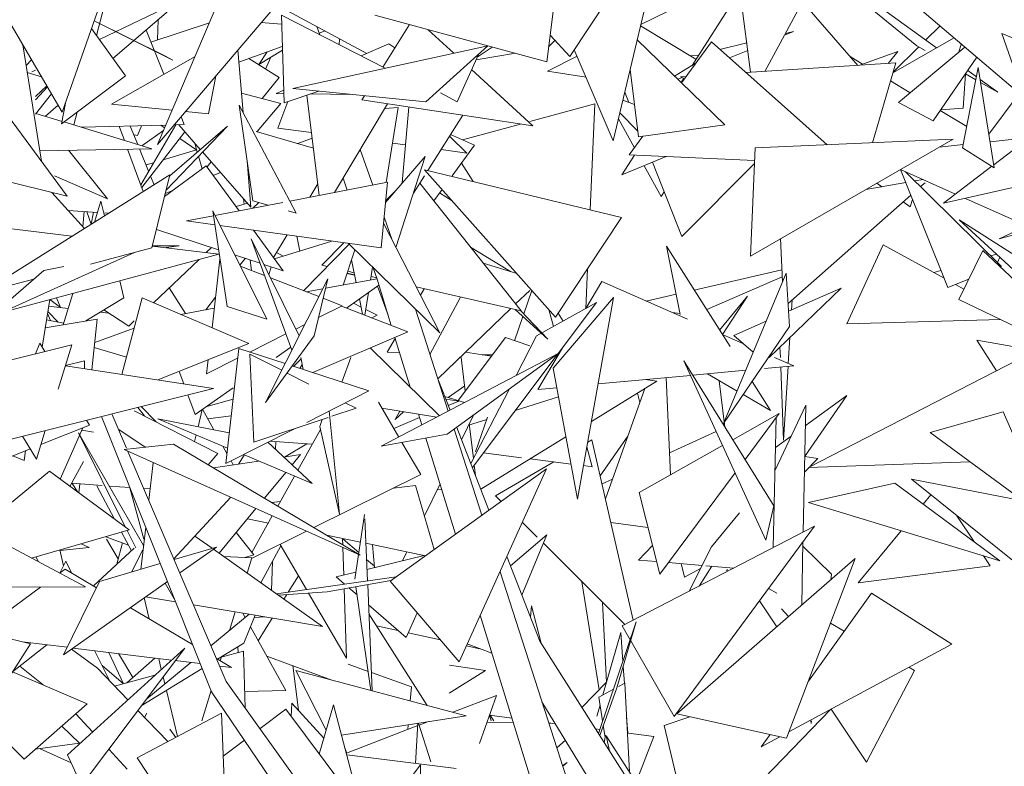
# Model space of a CAD drawing. Header units: metres. Extents: x -14.5 to 13.2, y -19 to 3.3.
# Tile 138 of 210: x 10.569 to 10.747, y 2.45 to 2.585. Entities that reach past the tile are written whole.
import ezdxf

# ---------------------------------------------------------------- set-up
doc = ezdxf.new("R2010")
doc.units = ezdxf.units.M
doc.layers.add('G-IMPT', color=7, linetype='Continuous', lineweight=5)
doc.layers.add('L-PLNT', color=7, linetype='Continuous', lineweight=5, true_color=0x005900)

# ---------------------------------------------------------------- blocks, each defined once
blk = doc.blocks.new('ÁRVORES ORNAMENTAIS - Pequeno e Médio Porte - Ipê-roxo-2870950-CORTE_CALÇADA')
at = {"layer": 'G-IMPT', "color": 253, "true_color": 0xaaaaaa}
for p, q in [((6.95644, 2.60854), (6.9608, 2.57522)), ((6.96339, 2.57538), (6.98081, 2.6077)), ((6.94439, 2.59838), (6.93597, 2.56283)), ((6.84617, 2.59616), (6.84255, 2.58189)), ((6.93992, 2.59587), (6.9281, 2.57805)), ((6.8676, 2.59511), (6.85358, 2.56216)), ((6.92599, 2.59348), (6.92395, 2.57712)), ((6.85358, 2.56216), (6.87763, 2.59047)), ((6.95435, 2.59051), (6.94095, 2.58384)), ((6.95848, 2.58937), (6.95022, 2.57647)), ((6.83634, 2.56801), (6.8435, 2.58848)), ((6.84308, 2.58114), (6.85768, 2.58812)), ((6.85768, 2.58812), (6.84552, 2.57773)), ((6.87536, 2.58725), (6.89143, 2.57863)), ((6.97017, 2.58797), (6.98017, 2.57647)), ((6.991, 2.58707), (7.01026, 2.57065)), ((6.87648, 2.56972), (6.87596, 2.58555)), ((6.89474, 2.57594), (6.87596, 2.58555)), ((6.89289, 2.58553), (6.92395, 2.57712)), ((6.99088, 2.58001), (6.98277, 2.58656)), ((6.99441, 2.57963), (6.98534, 2.5862)), ((6.82669, 2.5845), (6.83634, 2.56801)), ((6.85489, 2.5782), (6.84211, 2.58452)), ((6.85632, 2.57744), (6.84211, 2.58451)), ((6.86296, 2.58419), (6.85239, 2.58068)), ((6.85355, 2.58106), (6.8537, 2.58472)), ((6.87601, 2.5839), (6.87231, 2.5842)), ((6.88292, 2.58199), (6.88239, 2.58348)), ((6.89429, 2.57617), (6.89912, 2.58384)), ((6.95092, 2.57757), (6.94089, 2.58361)), ((6.99506, 2.5836), (6.99246, 2.58105)), ((6.84164, 2.58316), (6.84777, 2.57458)), ((6.85473, 2.57487), (6.85152, 2.58285)), ((6.8828, 2.58231), (6.88387, 2.58269)), ((6.90715, 2.57867), (6.90252, 2.58292)), ((6.92455, 2.58194), (6.9281, 2.57805)), ((6.96855, 2.5826), (6.96691, 2.58192)), ((6.96855, 2.5826), (6.96709, 2.58224)), ((6.98652, 2.57512), (6.99759, 2.58145)), ((7.00624, 2.58225), (7.01374, 2.56064)), ((7.00624, 2.58225), (7.02148, 2.57583)), ((6.82921, 2.58019), (6.83257, 2.55915)), ((6.86829, 2.57707), (6.87614, 2.57991)), ((6.87805, 2.57227), (6.91327, 2.58001)), ((6.8865, 2.58128), (6.88639, 2.58021)), ((6.89038, 2.57817), (6.8954, 2.58039)), ((6.89647, 2.57963), (6.8954, 2.58039)), ((6.90207, 2.56987), (6.91331, 2.58)), ((6.91137, 2.57798), (6.91409, 2.57979)), ((6.92428, 2.57981), (6.92544, 2.58096)), ((6.9403, 2.5811), (6.95616, 2.56569)), ((6.94833, 2.57329), (6.95373, 2.58073)), ((6.97466, 2.56212), (6.95373, 2.58073)), ((6.9601, 2.58055), (6.95526, 2.57937)), ((6.99121, 2.57982), (6.98656, 2.57526)), ((6.98757, 2.56978), (6.99956, 2.57978)), ((6.99236, 2.57916), (6.99088, 2.58001)), ((6.99844, 2.57884), (6.99891, 2.58033)), ((6.83722, 2.55284), (6.81765, 2.57939)), ((6.86036, 2.57809), (6.84525, 2.56944)), ((6.85489, 2.5782), (6.85632, 2.57744)), ((6.86811, 2.57926), (6.86905, 2.56792)), ((6.87617, 2.5792), (6.8719, 2.57664)), ((6.87338, 2.57891), (6.8719, 2.57664)), ((6.87407, 2.57794), (6.87312, 2.57579)), ((6.91158, 2.57844), (6.90777, 2.56987)), ((6.91827, 2.57866), (6.91116, 2.57749)), ((6.92943, 2.57812), (6.92406, 2.57545)), ((6.93597, 2.56283), (6.92893, 2.5793)), ((6.94989, 2.57819), (6.9514, 2.57832)), ((6.96028, 2.57918), (6.957, 2.57782)), ((6.97879, 2.57805), (6.98107, 2.57668)), ((6.98745, 2.57899), (6.98054, 2.57649)), ((6.98745, 2.57899), (6.98568, 2.57682)), ((6.99382, 2.56646), (7.00172, 2.57793)), ((6.83079, 2.57749), (6.82981, 2.57645)), ((6.87555, 2.57426), (6.87007, 2.57771)), ((6.94705, 2.57453), (6.95097, 2.57693)), ((6.95999, 2.57516), (6.98704, 2.57691)), ((6.98283, 2.56248), (6.98704, 2.57691)), ((7.00197, 2.5761), (6.99915, 2.56157)), ((7.00197, 2.5761), (7.00484, 2.55795)), ((6.83, 2.57521), (6.83262, 2.57437)), ((6.83084, 2.5753), (6.83151, 2.57562)), ((6.84777, 2.57458), (6.83623, 2.56593)), ((6.86409, 2.57453), (6.86278, 2.56769)), ((6.92146, 2.56552), (6.91037, 2.57571)), ((6.93106, 2.57432), (6.92406, 2.57545)), ((6.93902, 2.57571), (6.94053, 2.56357)), ((6.94813, 2.5744), (6.94918, 2.57447)), ((6.94888, 2.57405), (6.94813, 2.5744)), ((6.99925, 2.56873), (6.99965, 2.57493)), ((7.00154, 2.57388), (6.99967, 2.57496)), ((7.00164, 2.5744), (7.00007, 2.57554)), ((6.83356, 2.57277), (6.83151, 2.57082)), ((6.83151, 2.57021), (6.83368, 2.57257)), ((6.87249, 2.57047), (6.87555, 2.57426)), ((6.94842, 2.57427), (6.94765, 2.57395)), ((6.94872, 2.57413), (6.94824, 2.57338)), ((6.98609, 2.57367), (6.98967, 2.57153)), ((7.0055, 2.5716), (7.00232, 2.57391)), ((7.0055, 2.5716), (7.0024, 2.57339)), ((6.83151, 2.56766), (6.83441, 2.57131)), ((6.86876, 2.57143), (6.87587, 2.56959)), ((6.875, 2.57136), (6.8764, 2.57198)), ((6.87642, 2.57135), (6.875, 2.57136)), ((6.87648, 2.56972), (6.88277, 2.5718)), ((6.90207, 2.56987), (6.87805, 2.57227)), ((6.88283, 2.55296), (6.88059, 2.57108)), ((6.88846, 2.57123), (6.88126, 2.5713)), ((6.89054, 2.57022), (6.89102, 2.57097)), ((6.90471, 2.57151), (6.90777, 2.56987)), ((6.93878, 2.56978), (6.93805, 2.57163)), ((7.00939, 2.5714), (7.00388, 2.56403)), ((6.83561, 2.56926), (6.83329, 2.56727)), ((6.83691, 2.56964), (6.83623, 2.56593)), ((6.85621, 2.56835), (6.84525, 2.56944)), ((6.86834, 2.56926), (6.87867, 2.54975)), ((6.86834, 2.56926), (6.87079, 2.55197)), ((6.87162, 2.5645), (6.87587, 2.56959)), ((6.87715, 2.56994), (6.87535, 2.56512)), ((6.89515, 2.56952), (6.8856, 2.5535)), ((6.89054, 2.57022), (6.92146, 2.56552)), ((6.92087, 2.56632), (6.93263, 2.56953)), ((6.93263, 2.56953), (6.93179, 2.55036)), ((6.93981, 2.56939), (6.93771, 2.57019)), ((6.99382, 2.56646), (6.98757, 2.56978)), ((6.83631, 2.56635), (6.8316, 2.56779)), ((6.83903, 2.56803), (6.83844, 2.5657)), ((6.86278, 2.56769), (6.85863, 2.56811)), ((6.89711, 2.56883), (6.89464, 2.56866)), ((6.89711, 2.56883), (6.89492, 2.55529)), ((6.89783, 2.55521), (6.89899, 2.56893)), ((6.90878, 2.56745), (6.90243, 2.55746)), ((6.93716, 2.56786), (6.9404, 2.5646)), ((6.99507, 2.56829), (6.99989, 2.56539)), ((6.99925, 2.56873), (6.99519, 2.56845)), ((6.85254, 2.5614), (6.83665, 2.56625)), ((6.85507, 2.56566), (6.83985, 2.56527)), ((6.84665, 2.56545), (6.84758, 2.56291)), ((6.84865, 2.5655), (6.85, 2.56218)), ((6.84995, 2.56382), (6.85068, 2.56555)), ((6.85053, 2.5549), (6.85687, 2.56571)), ((6.85485, 2.56515), (6.85415, 2.56564)), ((6.86622, 2.5655), (6.85513, 2.55393)), ((6.86622, 2.5655), (6.85581, 2.55652)), ((6.85839, 2.56575), (6.85659, 2.5657)), ((6.86131, 2.56127), (6.85741, 2.56572)), ((6.85839, 2.56575), (6.85783, 2.56716)), ((6.90871, 2.56301), (6.91919, 2.56587)), ((6.93979, 2.56154), (6.9369, 2.56678)), ((6.95616, 2.56569), (6.94053, 2.56357)), ((6.84995, 2.56382), (6.84938, 2.56394)), ((6.85072, 2.55436), (6.85853, 2.56445)), ((6.85467, 2.56471), (6.85074, 2.56195)), ((6.88177, 2.56153), (6.87142, 2.56451)), ((6.87535, 2.56512), (6.88142, 2.56432)), ((6.90638, 2.56367), (6.90951, 2.56061)), ((6.91089, 2.56204), (6.90657, 2.56396)), ((6.93887, 2.56029), (6.94134, 2.56368)), ((7.01245, 2.56436), (7.00476, 2.55847)), ((6.86066, 2.56116), (6.85761, 2.56326)), ((6.86076, 2.5608), (6.8603, 2.56243)), ((6.87894, 2.56234), (6.88154, 2.56332)), ((6.89607, 2.56239), (6.89841, 2.56208)), ((6.91089, 2.56204), (6.90686, 2.55652)), ((6.99741, 2.56313), (6.96077, 2.54198)), ((6.96161, 2.56154), (6.99741, 2.56313)), ((6.99926, 2.56214), (6.99488, 2.56167)), ((7.01123, 2.56342), (7.0041, 2.56266)), ((6.83227, 2.56104), (6.85254, 2.5614)), ((6.83746, 2.56113), (6.84454, 2.55234)), ((6.84817, 2.56132), (6.85099, 2.55364)), ((6.85033, 2.56136), (6.85196, 2.55734)), ((6.86063, 2.56118), (6.85461, 2.55938)), ((6.87045, 2.55083), (6.86172, 2.56081)), ((6.8925, 2.55483), (6.89023, 2.56127)), ((6.90483, 2.56123), (6.90951, 2.56061)), ((6.93982, 2.56025), (6.93753, 2.55667)), ((6.93887, 2.56029), (6.96151, 2.55925)), ((6.96161, 2.56154), (6.96077, 2.54198)), ((7.00484, 2.55795), (6.99915, 2.56157)), ((6.85285, 2.55886), (6.85151, 2.55846)), ((6.86236, 2.55833), (6.85484, 2.55277)), ((6.86162, 2.55778), (6.86098, 2.56003)), ((6.86236, 2.55833), (6.86834, 2.55018)), ((6.86252, 2.55811), (6.86327, 2.55904)), ((6.86977, 2.55918), (6.87045, 2.55083)), ((6.90197, 2.55998), (6.89479, 2.5517)), ((6.90197, 2.55998), (6.89669, 2.54356)), ((6.90851, 2.55877), (6.91064, 2.55547)), ((6.94555, 2.55998), (6.93753, 2.55667)), ((6.94463, 2.55275), (6.94156, 2.55833)), ((6.94838, 2.54555), (6.94307, 2.55896)), ((6.94838, 2.54555), (6.96149, 2.55875)), ((6.83722, 2.55284), (6.8204, 2.55694)), ((6.85581, 2.55665), (6.8216, 2.53528)), ((6.84454, 2.55234), (6.83492, 2.55652)), ((6.85581, 2.55665), (6.85253, 2.54349)), ((6.86365, 2.55658), (6.86498, 2.55708)), ((6.90184, 2.55652), (6.89985, 2.55339)), ((6.93745, 2.54899), (6.90185, 2.5576)), ((6.90185, 2.5576), (6.92555, 2.53094)), ((6.98791, 2.55764), (6.99788, 2.55321)), ((6.98793, 2.55763), (6.99646, 2.53629)), ((7.00617, 2.54013), (6.98879, 2.55725)), ((7.00442, 2.55822), (6.99568, 2.55153)), ((6.85233, 2.55643), (6.85296, 2.55487)), ((6.87751, 2.55194), (6.89513, 2.55533)), ((6.88257, 2.55503), (6.88113, 2.55264)), ((6.88784, 2.55393), (6.88712, 2.55605)), ((6.89402, 2.54346), (6.89513, 2.55533)), ((6.90098, 2.55517), (6.9193, 2.53208)), ((6.98887, 2.55528), (6.98164, 2.55403)), ((6.98363, 2.55518), (6.98454, 2.55453)), ((6.99199, 2.55583), (6.9905, 2.55557)), ((6.99154, 2.55454), (6.99236, 2.55526)), ((7.01037, 2.55485), (6.99568, 2.55153)), ((6.84036, 2.547), (6.83445, 2.55351)), ((6.85498, 2.55331), (6.85619, 2.55376)), ((6.89482, 2.55199), (6.89661, 2.55379)), ((6.90503, 2.55402), (6.90353, 2.55196)), ((6.90458, 2.5534), (6.90686, 2.55196)), ((6.94463, 2.55275), (6.94519, 2.5536)), ((6.9676, 2.53342), (6.98979, 2.55299)), ((6.84219, 2.54814), (6.84335, 2.55193)), ((6.84335, 2.55193), (6.84398, 2.54926)), ((6.86396, 2.54933), (6.87621, 2.55169)), ((6.86982, 2.55155), (6.86777, 2.55095)), ((6.86924, 2.55138), (6.86914, 2.55233)), ((6.87358, 2.55118), (6.87079, 2.55197)), ((6.87082, 2.55065), (6.87188, 2.55166)), ((6.98841, 2.55178), (6.98969, 2.55088)), ((6.98969, 2.55088), (6.9901, 2.5522)), ((6.99964, 2.55242), (7.01292, 2.54651)), ((6.83744, 2.55022), (6.84272, 2.54986)), ((6.84031, 2.55002), (6.84008, 2.54731)), ((6.84077, 2.54999), (6.84159, 2.54777)), ((6.84198, 2.54991), (6.84159, 2.54777)), ((6.84386, 2.54978), (6.84471, 2.54972)), ((6.86355, 2.55015), (6.87332, 2.53056)), ((6.86355, 2.55015), (6.86615, 2.53289)), ((6.87867, 2.54975), (6.87717, 2.55017)), ((6.82038, 2.54774), (6.8381, 2.54558)), ((6.85879, 2.54834), (6.86368, 2.54928)), ((6.86393, 2.54762), (6.85879, 2.54834)), ((6.89444, 2.54795), (6.90462, 2.52808)), ((6.89602, 2.54487), (6.89455, 2.54904)), ((6.93745, 2.54899), (6.92555, 2.53094)), ((7.00827, 2.53956), (6.99855, 2.54855)), ((6.99855, 2.54855), (7.00864, 2.54211)), ((6.86461, 2.54314), (6.85336, 2.54682)), ((6.89402, 2.54346), (6.86487, 2.54749)), ((6.87093, 2.54666), (6.87631, 2.53932)), ((7.00574, 2.54511), (7.01079, 2.54746)), ((7.00922, 2.54609), (7.00574, 2.54511)), ((6.87049, 2.54513), (6.87787, 2.52497)), ((6.87049, 2.54513), (6.87917, 2.52757)), ((6.87701, 2.54581), (6.87454, 2.54173)), ((6.87472, 2.54148), (6.88512, 2.54467)), ((6.87932, 2.54289), (6.87875, 2.54557)), ((6.88821, 2.54415), (6.87996, 2.53573)), ((6.88326, 2.54032), (6.88729, 2.54439)), ((6.90462, 2.52808), (6.88808, 2.54428)), ((6.96657, 2.53732), (6.96624, 2.54514)), ((6.82285, 2.53061), (6.84942, 2.54262)), ((6.86464, 2.54235), (6.82723, 2.53228)), ((6.84148, 2.54055), (6.85253, 2.54349)), ((6.84938, 2.54261), (6.84942, 2.54262)), ((6.85261, 2.54381), (6.86464, 2.54235)), ((6.85751, 2.54382), (6.85262, 2.54382)), ((6.85512, 2.54351), (6.85751, 2.54382)), ((6.86238, 2.54262), (6.86336, 2.54355)), ((6.8751, 2.54265), (6.8763, 2.54197)), ((6.88924, 2.54314), (6.88714, 2.53675)), ((6.91017, 2.54358), (6.91738, 2.53919)), ((6.94808, 2.53141), (6.94562, 2.54379)), ((6.95709, 2.52564), (6.94562, 2.54379)), ((6.97821, 2.52973), (6.98477, 2.54402)), ((6.99578, 2.53799), (6.98477, 2.54402)), ((7.00278, 2.54297), (6.99847, 2.53414)), ((7.00278, 2.54297), (7.02427, 2.52281)), ((7.0053, 2.54231), (7.00426, 2.54201)), ((6.85284, 2.53354), (6.86109, 2.54139)), ((6.86343, 2.52904), (6.86487, 2.5414)), ((6.87212, 2.54069), (6.86752, 2.54219)), ((6.86845, 2.54032), (6.8694, 2.54158)), ((6.87054, 2.53937), (6.87033, 2.54127)), ((6.88949, 2.53717), (6.88864, 2.54133)), ((6.91852, 2.53885), (6.91247, 2.54068)), ((7.00548, 2.54081), (7.00585, 2.5418)), ((6.833, 2.53938), (6.82285, 2.53061)), ((6.833, 2.53938), (6.83661, 2.54009)), ((6.87294, 2.53845), (6.86854, 2.54014)), ((6.87631, 2.53932), (6.8728, 2.54047)), ((6.87413, 2.54003), (6.87371, 2.53862)), ((6.88326, 2.54032), (6.88424, 2.5401)), ((6.88783, 2.53884), (6.88921, 2.53855)), ((6.8892, 2.53859), (6.88785, 2.53889)), ((6.88796, 2.53925), (6.88912, 2.53898)), ((6.89245, 2.54), (6.89207, 2.53763)), ((6.89327, 2.53783), (6.89258, 2.53987)), ((6.93132, 2.53969), (6.931, 2.53252)), ((6.96648, 2.53948), (6.95063, 2.53585)), ((6.96724, 2.53892), (6.95592, 2.51171)), ((6.96724, 2.53892), (6.96787, 2.52925)), ((6.99523, 2.53938), (6.99393, 2.53901)), ((6.8216, 2.53528), (6.8312, 2.53782)), ((6.84676, 2.53753), (6.84749, 2.53444)), ((6.88435, 2.53788), (6.87311, 2.51549)), ((6.88273, 2.53466), (6.874, 2.53804)), ((6.88435, 2.53788), (6.88189, 2.52754)), ((6.88394, 2.53617), (6.89327, 2.53785)), ((6.89218, 2.53828), (6.8932, 2.53805)), ((6.89584, 2.52946), (6.89327, 2.53783)), ((6.93102, 2.53252), (6.9339, 2.53737)), ((6.9339, 2.53737), (6.94939, 2.53057)), ((6.95287, 2.53231), (6.96653, 2.53823)), ((7.00025, 2.53779), (6.99646, 2.53629)), ((6.83652, 2.52958), (6.83825, 2.53524)), ((6.85864, 2.53161), (6.85567, 2.53624)), ((6.88046, 2.53554), (6.88345, 2.53608)), ((6.89361, 2.53674), (6.88772, 2.53259)), ((6.89171, 2.5354), (6.89105, 2.53131)), ((6.89528, 2.53128), (6.89335, 2.53655)), ((6.90035, 2.53642), (6.9193, 2.53208)), ((6.90177, 2.53609), (6.90111, 2.53494)), ((6.92087, 2.53579), (6.91831, 2.53333)), ((6.91979, 2.53154), (6.92127, 2.53576)), ((6.9772, 2.5362), (6.96415, 2.52367)), ((6.9772, 2.5362), (6.96769, 2.532)), ((6.99939, 2.53602), (6.99787, 2.53685)), ((6.83408, 2.53412), (6.83271, 2.52554)), ((6.83409, 2.53413), (6.83603, 2.53268)), ((6.83528, 2.53445), (6.83606, 2.53267)), ((6.84062, 2.53027), (6.84749, 2.53444)), ((6.85081, 2.53441), (6.84712, 2.52058)), ((6.85081, 2.53441), (6.87007, 2.52621)), ((6.86232, 2.53227), (6.86407, 2.53457)), ((6.88697, 2.53302), (6.88351, 2.53436)), ((6.89039, 2.53275), (6.88898, 2.53348)), ((6.89066, 2.53146), (6.89009, 2.53426)), ((6.90284, 2.52421), (6.90838, 2.53458)), ((6.93297, 2.53362), (6.9105, 2.50375)), ((6.92211, 2.52754), (6.93297, 2.53362)), ((6.92512, 2.52174), (6.936, 2.53447)), ((6.92952, 2.49802), (6.936, 2.53447)), ((6.94735, 2.5351), (6.94191, 2.53386)), ((6.96022, 2.53471), (6.95521, 2.52861)), ((6.96022, 2.53471), (6.95572, 2.5278)), ((6.96823, 2.53223), (6.96834, 2.53408)), ((7.02027, 2.52367), (6.99847, 2.53414)), ((6.83368, 2.53162), (6.83422, 2.53034)), ((6.83558, 2.53006), (6.83373, 2.53195)), ((6.83389, 2.53293), (6.83742, 2.53252)), ((6.84322, 2.53185), (6.84476, 2.53167)), ((6.84838, 2.5293), (6.84388, 2.53224)), ((6.85776, 2.53145), (6.86384, 2.53254)), ((6.87332, 2.53056), (6.86615, 2.53289)), ((6.88268, 2.53087), (6.88697, 2.53302)), ((6.88681, 2.53294), (6.89886, 2.5283)), ((6.89326, 2.53128), (6.89121, 2.53233)), ((6.90615, 2.51395), (6.9002, 2.5324)), ((6.91745, 2.5325), (6.90426, 2.51982)), ((6.92417, 2.52696), (6.91821, 2.53233)), ((6.91927, 2.53208), (6.92417, 2.52696)), ((6.92518, 2.52925), (6.92433, 2.53231)), ((6.92601, 2.53164), (6.92693, 2.53023)), ((6.94804, 2.53161), (6.94669, 2.53176)), ((6.84265, 2.53061), (6.83327, 2.52903)), ((6.8335, 2.53048), (6.8366, 2.52986)), ((6.84265, 2.53061), (6.84169, 2.5214)), ((6.84838, 2.5293), (6.84938, 2.53025)), ((6.89231, 2.53082), (6.89326, 2.53128)), ((6.91809, 2.52669), (6.91962, 2.53106)), ((6.96361, 2.53019), (6.95775, 2.5276)), ((6.97821, 2.52973), (7.00598, 2.53053)), ((6.84935, 2.52893), (6.84221, 2.52639)), ((6.87857, 2.5288), (6.8802, 2.52962)), ((6.88164, 2.52091), (6.89886, 2.5283)), ((6.95592, 2.51171), (6.96787, 2.52925)), ((6.83227, 2.52627), (6.83151, 2.52429)), ((6.83227, 2.52627), (6.83322, 2.52471)), ((6.87027, 2.52463), (6.8768, 2.52791)), ((6.87311, 2.51549), (6.88189, 2.52754)), ((6.89656, 2.52711), (6.89509, 2.52459)), ((6.89928, 2.51826), (6.89651, 2.52729)), ((6.91647, 2.52725), (6.90794, 2.51585)), ((6.92087, 2.52573), (6.91647, 2.52725)), ((6.92211, 2.52754), (6.91841, 2.52038)), ((6.95573, 2.52779), (6.9595, 2.52614)), ((6.9613, 2.52463), (6.95775, 2.5276)), ((6.96763, 2.52257), (6.96792, 2.52729)), ((7.00173, 2.52676), (7.02527, 2.52264)), ((7.00173, 2.52676), (7.00529, 2.52125)), ((6.82162, 2.52185), (6.83808, 2.52591)), ((6.83561, 2.51794), (6.83808, 2.52591)), ((6.84796, 2.52373), (6.84211, 2.52548)), ((6.87007, 2.52621), (6.85364, 2.51959)), ((6.86591, 2.50447), (6.86826, 2.52529)), ((6.87665, 2.52254), (6.86826, 2.52529)), ((6.87767, 2.52552), (6.87504, 2.52367)), ((6.90453, 2.5131), (6.89204, 2.52537)), ((6.89509, 2.52459), (6.89736, 2.52453)), ((6.90924, 2.52462), (6.91396, 2.5239)), ((6.92231, 2.51786), (6.92678, 2.52539)), ((6.96611, 2.52555), (6.96619, 2.52367)), ((6.83693, 2.52219), (6.84036, 2.52306)), ((6.84037, 2.5216), (6.84036, 2.52306)), ((6.86245, 2.52069), (6.86806, 2.52351)), ((6.86245, 2.52069), (6.86275, 2.52326)), ((6.87097, 2.50835), (6.87029, 2.52427)), ((6.87604, 2.52133), (6.87029, 2.52427)), ((6.87818, 2.52204), (6.87955, 2.52342)), ((6.87951, 2.52367), (6.87991, 2.52148)), ((6.8869, 2.51919), (6.88855, 2.52367)), ((6.92603, 2.52437), (6.89404, 2.5076)), ((6.90596, 2.50976), (6.92603, 2.52437)), ((6.90848, 2.52367), (6.90922, 2.51756)), ((6.91225, 2.52416), (6.91412, 2.52411)), ((6.96499, 2.49683), (6.94874, 2.52302)), ((6.94874, 2.52302), (6.96356, 2.49065)), ((6.96513, 2.52367), (6.96861, 2.52214)), ((6.9713, 2.50374), (7.00899, 2.52315)), ((6.83691, 2.52213), (6.86371, 2.51806)), ((6.85748, 2.52114), (6.85833, 2.51888)), ((6.89176, 2.51761), (6.87794, 2.52212)), ((6.87929, 2.52168), (6.87974, 2.52239)), ((6.92512, 2.52174), (6.92952, 2.49802)), ((6.95034, 2.52045), (6.95993, 2.52134)), ((6.96331, 2.52165), (6.96861, 2.52214)), ((6.96626, 2.52192), (6.96678, 2.50871)), ((6.96678, 2.50871), (6.9676, 2.52204)), ((6.88093, 2.51883), (6.877, 2.52083)), ((6.90647, 2.51412), (6.90427, 2.51977)), ((6.93202, 2.5121), (6.94387, 2.51934)), ((6.93323, 2.51887), (6.94993, 2.52041)), ((6.94177, 2.51966), (6.94387, 2.51934)), ((6.94633, 2.50242), (6.94554, 2.52001)), ((6.95302, 2.5207), (6.95837, 2.51758)), ((6.95515, 2.51946), (6.95618, 2.51103)), ((6.9644, 2.51406), (6.96109, 2.5193)), ((6.86371, 2.51806), (6.8264, 2.50871)), ((6.86725, 2.51818), (6.86041, 2.51336)), ((6.88056, 2.51191), (6.89176, 2.51761)), ((6.90911, 2.51851), (6.90611, 2.51642)), ((6.91713, 2.51789), (6.91021, 2.5045)), ((6.92231, 2.51786), (6.92578, 2.51819)), ((6.93457, 2.4981), (6.94171, 2.51802)), ((6.85908, 2.5169), (6.86041, 2.51336)), ((6.86247, 2.51481), (6.86723, 2.51614)), ((6.9055, 2.51661), (6.90909, 2.51549)), ((6.90803, 2.51577), (6.90569, 2.51613)), ((6.90803, 2.51577), (6.90614, 2.51497)), ((6.92609, 2.51652), (6.91825, 2.51406)), ((6.94081, 2.51551), (6.94038, 2.51721)), ((6.95948, 2.51693), (6.9644, 2.51406)), ((6.97058, 2.50569), (6.97818, 2.51675)), ((6.9707, 2.51131), (6.97818, 2.51675)), ((6.86447, 2.50632), (6.84938, 2.51402)), ((6.8512, 2.51309), (6.84999, 2.51462)), ((6.8533, 2.51202), (6.8506, 2.51478)), ((6.86091, 2.51112), (6.86167, 2.51425)), ((6.86171, 2.51428), (6.86376, 2.51056)), ((6.88647, 2.4953), (6.88463, 2.51398)), ((6.88512, 2.51302), (6.88947, 2.51446)), ((6.88947, 2.51446), (6.88752, 2.51545)), ((6.8935, 2.51556), (6.8972, 2.50926)), ((6.89412, 2.51449), (6.90406, 2.51285)), ((6.89655, 2.51242), (6.89737, 2.51396)), ((6.89804, 2.51385), (6.89655, 2.51242)), ((6.96523, 2.50325), (6.97077, 2.51504)), ((6.97031, 2.49209), (6.97077, 2.51504)), ((7.00646, 2.51384), (6.9933, 2.51006)), ((7.00646, 2.51384), (7.01382, 2.49701)), ((6.84075, 2.51231), (6.84128, 2.51143)), ((6.86335, 2.46317), (6.84342, 2.51298)), ((6.84799, 2.50724), (6.84533, 2.51346)), ((6.86654, 2.51002), (6.85364, 2.51254)), ((6.86623, 2.50728), (6.85364, 2.51254)), ((6.86689, 2.51312), (6.86268, 2.51253)), ((6.87097, 2.50835), (6.8844, 2.51279)), ((6.88292, 2.51116), (6.88336, 2.51244)), ((6.90096, 2.51279), (6.89628, 2.51082)), ((6.90137, 2.51145), (6.90078, 2.5134)), ((6.91072, 2.51322), (6.90854, 2.50878)), ((6.91311, 2.51244), (6.90983, 2.51141)), ((6.91106, 2.50658), (6.91326, 2.51289)), ((6.95758, 2.50878), (6.96598, 2.51353)), ((6.9598, 2.5052), (6.96598, 2.51353)), ((6.96545, 2.51281), (6.96491, 2.48929)), ((6.83168, 2.50527), (6.83328, 2.51044)), ((6.83249, 2.5079), (6.84128, 2.51143)), ((6.83598, 2.50163), (6.84008, 2.51095)), ((6.83988, 2.51051), (6.84199, 2.51016)), ((6.84655, 2.51061), (6.85133, 2.50741)), ((6.86591, 2.50447), (6.87832, 2.51077)), ((6.88303, 2.51065), (6.87894, 2.50329)), ((6.88647, 2.4953), (6.88292, 2.51116)), ((6.91221, 2.49512), (6.90721, 2.51067)), ((6.9135, 2.49604), (6.90768, 2.51101)), ((6.90994, 2.51165), (6.9107, 2.50545)), ((6.95457, 2.51028), (6.94615, 2.5064)), ((6.82917, 2.50941), (6.83168, 2.50527)), ((6.84779, 2.49294), (6.83928, 2.51)), ((6.85104, 2.48966), (6.83928, 2.51)), ((6.86027, 2.50847), (6.86056, 2.50965)), ((6.87393, 2.50854), (6.88155, 2.50799)), ((6.87493, 2.507), (6.87497, 2.50847)), ((6.90596, 2.50976), (6.89404, 2.5076)), ((6.90744, 2.4917), (6.90211, 2.50906)), ((6.91201, 2.49987), (6.92743, 2.50929)), ((6.93135, 2.50832), (6.93213, 2.50877)), ((6.93213, 2.50877), (6.93959, 2.47614)), ((6.93862, 2.5094), (6.93363, 2.50223)), ((6.96533, 2.5074), (6.96815, 2.50945)), ((7.01007, 2.49774), (6.9933, 2.51006)), ((6.82386, 2.50442), (6.83056, 2.50712)), ((6.82973, 2.50678), (6.82945, 2.50505)), ((6.85646, 2.50797), (6.84752, 2.50699)), ((6.89019, 2.48792), (6.84752, 2.50699)), ((6.86599, 2.46508), (6.84823, 2.50668)), ((6.85646, 2.50797), (6.89019, 2.48792)), ((6.86538, 2.50763), (6.86612, 2.50629)), ((6.8735, 2.50832), (6.88156, 2.50086)), ((6.88055, 2.50806), (6.87654, 2.50564)), ((6.89777, 2.50828), (6.90118, 2.50248)), ((6.93219, 2.50391), (6.9312, 2.50747)), ((6.94065, 2.49921), (6.95574, 2.50774)), ((6.8274, 2.50585), (6.82945, 2.50505)), ((6.86447, 2.50632), (6.86276, 2.50423)), ((6.8637, 2.50367), (6.87186, 2.50492)), ((6.86686, 2.50495), (6.86725, 2.50424)), ((6.86821, 2.50436), (6.86926, 2.50601)), ((6.88156, 2.50086), (6.86909, 2.50608)), ((6.87642, 2.50562), (6.87941, 2.50608)), ((6.8779, 2.50425), (6.87941, 2.50608)), ((6.91249, 2.5064), (6.91938, 2.50553)), ((6.92094, 2.50533), (6.92834, 2.50439)), ((6.97053, 2.50292), (6.97295, 2.50541)), ((6.97063, 2.50575), (6.97295, 2.50541)), ((6.83774, 2.50034), (6.84021, 2.50482)), ((6.852, 2.49785), (6.8528, 2.50463)), ((6.89562, 2.48323), (6.92391, 2.5035)), ((6.90812, 2.46863), (6.92391, 2.5035)), ((6.91085, 2.50422), (6.91109, 2.50223)), ((6.91471, 2.49866), (6.92526, 2.50478)), ((6.9306, 2.50411), (6.93219, 2.50391)), ((7.00045, 2.50481), (6.9713, 2.50374)), ((6.83403, 2.50307), (6.81543, 2.48783)), ((6.83403, 2.50307), (6.84843, 2.49247)), ((6.8729, 2.4982), (6.87676, 2.50287)), ((6.87834, 2.50221), (6.8753, 2.49677)), ((6.90118, 2.50248), (6.88184, 2.49289)), ((6.93585, 2.50165), (6.93396, 2.50078)), ((6.94439, 2.48446), (6.958, 2.50279)), ((7.03074, 2.49374), (6.98989, 2.50164)), ((7.0124, 2.48359), (6.98989, 2.50164)), ((6.84354, 2.5005), (6.83805, 2.5009)), ((6.83919, 2.49927), (6.83817, 2.50089)), ((6.83953, 2.50079), (6.83936, 2.49915)), ((6.84258, 2.50042), (6.84579, 2.49441)), ((6.84856, 2.50014), (6.84482, 2.50041)), ((6.84858, 2.50008), (6.85108, 2.49081)), ((6.85224, 2.49988), (6.8511, 2.49996)), ((6.89622, 2.50002), (6.90022, 2.50048)), ((6.90361, 2.48895), (6.90022, 2.50048)), ((6.90465, 2.5008), (6.90182, 2.49503)), ((6.90498, 2.49971), (6.90415, 2.49979)), ((6.9713, 2.49743), (6.98688, 2.50093)), ((7.00585, 2.48689), (6.98688, 2.50093)), ((6.86682, 2.49837), (6.85653, 2.48724)), ((6.91471, 2.49866), (6.91573, 2.49764)), ((6.94439, 2.48446), (6.94065, 2.49921)), ((6.9934, 2.49883), (6.992, 2.49713)), ((6.8647, 2.48827), (6.87137, 2.49634)), ((6.87418, 2.49744), (6.87578, 2.49763)), ((6.96499, 2.49683), (6.96356, 2.49065)), ((6.9713, 2.49743), (7.00585, 2.48689)), ((6.87361, 2.49372), (6.86985, 2.4945)), ((6.87433, 2.49501), (6.87065, 2.48841)), ((6.88925, 2.48356), (6.89101, 2.49528)), ((6.89104, 2.49445), (6.89154, 2.48327)), ((6.95879, 2.49555), (6.95376, 2.48944)), ((7.00128, 2.49027), (6.99812, 2.49505)), ((6.83078, 2.48738), (6.84843, 2.49247)), ((6.85053, 2.48534), (6.85143, 2.49298)), ((6.91954, 2.49384), (6.92223, 2.49116)), ((6.94224, 2.49292), (6.93555, 2.49382)), ((6.93759, 2.47511), (6.97239, 2.49317)), ((6.947, 2.45876), (6.97239, 2.49317)), ((6.84054, 2.48218), (6.82168, 2.49223)), ((6.84832, 2.48969), (6.8442, 2.49125)), ((6.84647, 2.48724), (6.84437, 2.49081)), ((6.84704, 2.49207), (6.84884, 2.4887)), ((6.84964, 2.48923), (6.84808, 2.49237)), ((6.86345, 2.48915), (6.86034, 2.49136)), ((6.87099, 2.48798), (6.8678, 2.49202)), ((6.88053, 2.49224), (6.87056, 2.4873)), ((6.89025, 2.49025), (6.88412, 2.49153)), ((6.88702, 2.49081), (6.88706, 2.48978)), ((6.88997, 2.48836), (6.88715, 2.49081)), ((6.92398, 2.4916), (6.91741, 2.48595)), ((6.91946, 2.48069), (6.92398, 2.4916)), ((6.98803, 2.49232), (6.98025, 2.48289)), ((6.83593, 2.48887), (6.83658, 2.48596)), ((6.83596, 2.48873), (6.84124, 2.48928)), ((6.84124, 2.48928), (6.83975, 2.48997)), ((6.842, 2.48236), (6.84938, 2.4892)), ((6.84722, 2.49011), (6.84622, 2.48627)), ((6.85658, 2.48713), (6.86423, 2.48938)), ((6.86423, 2.48938), (6.8576, 2.48471)), ((6.88338, 2.47501), (6.86368, 2.48899)), ((6.87226, 2.4829), (6.87588, 2.48962)), ((6.87574, 2.48986), (6.88052, 2.48168)), ((6.88708, 2.48931), (6.88724, 2.48431)), ((6.90201, 2.48781), (6.89124, 2.49005)), ((6.89242, 2.4898), (6.89282, 2.48568)), ((6.92334, 2.49005), (6.93808, 2.47536)), ((6.94306, 2.48968), (6.94051, 2.48703)), ((6.95376, 2.48944), (6.94971, 2.4814)), ((6.97005, 2.47888), (6.97028, 2.49031)), ((6.97545, 2.48447), (6.97026, 2.48951)), ((6.83207, 2.48669), (6.8316, 2.48762)), ((6.85088, 2.48882), (6.84893, 2.48487)), ((6.86556, 2.48766), (6.87061, 2.48745)), ((6.86936, 2.4875), (6.87099, 2.48798)), ((6.87061, 2.48745), (6.86976, 2.48468)), ((6.8928, 2.48589), (6.89137, 2.48714)), ((6.90177, 2.48786), (6.89144, 2.48534)), ((6.89864, 2.48851), (6.89785, 2.4869)), ((6.92269, 2.47238), (6.91674, 2.48767)), ((6.94746, 2.4592), (6.97972, 2.4873)), ((6.97972, 2.4873), (6.96731, 2.45482)), ((7.00413, 2.48596), (7.00292, 2.48778)), ((6.83685, 2.4854), (6.83586, 2.48467)), ((6.83596, 2.48475), (6.83702, 2.48683)), ((6.83685, 2.4854), (6.84254, 2.48203)), ((6.83702, 2.48683), (6.83801, 2.48471)), ((6.84309, 2.48315), (6.85406, 2.48638)), ((6.87421, 2.48152), (6.87436, 2.48679)), ((6.94381, 2.48675), (6.94051, 2.48703)), ((6.95206, 2.48606), (6.94596, 2.48657)), ((6.94887, 2.48391), (6.94824, 2.48638)), ((6.95177, 2.48548), (6.94887, 2.48391)), ((6.95381, 2.48591), (6.95149, 2.48232)), ((6.95777, 2.48558), (6.95271, 2.486)), ((6.95643, 2.48507), (6.95661, 2.48532)), ((7.00413, 2.48596), (6.98025, 2.48289)), ((6.8751, 2.48089), (6.89673, 2.48402)), ((6.87721, 2.4812), (6.87906, 2.48418)), ((6.88944, 2.48485), (6.8859, 2.48399)), ((6.8859, 2.48399), (6.88741, 2.48267)), ((6.93127, 2.43595), (6.9155, 2.48492)), ((6.97545, 2.48447), (6.97532, 2.48347)), ((6.82061, 2.48208), (6.84054, 2.48218)), ((6.83243, 2.48214), (6.82223, 2.47462)), ((6.84309, 2.48315), (6.83657, 2.46989)), ((6.85536, 2.48313), (6.83657, 2.46989)), ((6.85661, 2.48002), (6.85497, 2.48286)), ((6.89575, 2.48332), (6.88422, 2.48129)), ((6.88733, 2.48184), (6.88775, 2.46928)), ((6.88819, 2.48199), (6.88966, 2.48071)), ((6.88944, 2.48221), (6.89217, 2.46343)), ((6.89157, 2.48259), (6.89241, 2.46336)), ((6.90812, 2.46863), (6.89562, 2.48323)), ((6.93031, 2.48311), (6.93343, 2.46357)), ((6.96558, 2.48101), (6.96405, 2.48187)), ((6.85115, 2.48017), (6.85206, 2.4764)), ((6.85142, 2.48035), (6.85684, 2.47945)), ((6.87542, 2.48066), (6.88422, 2.48129)), ((6.87643, 2.47994), (6.87694, 2.48077)), ((6.88088, 2.48105), (6.88775, 2.46928)), ((6.98265, 2.48104), (6.97125, 2.46514)), ((6.98265, 2.48104), (6.99719, 2.47184)), ((6.84866, 2.47841), (6.85992, 2.47175)), ((6.86008, 2.47891), (6.88338, 2.47501)), ((6.89173, 2.47892), (6.89851, 2.47302)), ((6.92118, 2.47877), (6.921, 2.47672)), ((6.92118, 2.47877), (6.92295, 2.47197)), ((6.93403, 2.4794), (6.93474, 2.46489)), ((6.96555, 2.47496), (6.96243, 2.47968)), ((6.96641, 2.47823), (6.96766, 2.4768)), ((6.87013, 2.47723), (6.86323, 2.47153)), ((6.86761, 2.47765), (6.86658, 2.4743)), ((6.86942, 2.47664), (6.86899, 2.47742)), ((6.87121, 2.47705), (6.86918, 2.472)), ((6.87104, 2.47664), (6.87295, 2.47676)), ((6.87177, 2.47243), (6.87431, 2.47653)), ((6.8918, 2.4773), (6.90234, 2.46073)), ((6.90051, 2.47751), (6.89851, 2.47302)), ((6.92515, 2.43403), (6.91194, 2.47706)), ((6.8306, 2.4719), (6.81286, 2.47612)), ((6.87677, 2.46344), (6.87036, 2.47495)), ((6.89705, 2.47429), (6.89316, 2.47516)), ((6.94014, 2.47584), (6.93329, 2.45567)), ((6.94014, 2.47584), (6.93664, 2.46393)), ((6.93759, 2.47511), (6.93904, 2.47259)), ((6.97774, 2.47419), (6.97524, 2.47559)), ((6.90475, 2.47257), (6.89889, 2.47388)), ((6.93412, 2.46266), (6.93736, 2.4739)), ((6.93771, 2.46869), (6.93736, 2.4739)), ((6.8306, 2.4719), (6.81664, 2.45)), ((6.82738, 2.4668), (6.83356, 2.4717)), ((6.82915, 2.47224), (6.83724, 2.47125)), ((6.8585, 2.47112), (6.83727, 2.45183)), ((6.83831, 2.47112), (6.85609, 2.46893)), ((6.83982, 2.44628), (6.8585, 2.47112)), ((6.86918, 2.472), (6.86441, 2.46909)), ((6.86817, 2.47032), (6.86809, 2.47134)), ((6.91207, 2.47093), (6.90943, 2.47152)), ((6.91405, 2.47017), (6.90959, 2.47187)), ((6.98104, 2.38044), (6.92269, 2.47238)), ((6.93914, 2.47242), (6.947, 2.45876)), ((6.96774, 2.45596), (6.99719, 2.47184)), ((6.84271, 2.46746), (6.83803, 2.47092)), ((6.84219, 2.47064), (6.84504, 2.46503)), ((6.84479, 2.47032), (6.84744, 2.46467)), ((6.84908, 2.46578), (6.84651, 2.47011)), ((6.848, 2.46482), (6.85307, 2.4693)), ((6.86512, 2.46952), (6.8649, 2.4688)), ((6.86912, 2.47057), (6.86511, 2.46948)), ((6.8694, 2.46032), (6.86912, 2.47057)), ((6.87331, 2.46966), (6.88512, 2.46532)), ((6.83288, 2.46445), (6.82867, 2.46783)), ((6.84357, 2.46793), (6.84741, 2.46466)), ((6.85957, 2.4685), (6.85162, 2.46192)), ((6.85379, 2.46921), (6.85426, 2.46726)), ((6.85679, 2.46884), (6.8613, 2.46829)), ((6.86423, 2.4692), (6.86694, 2.46759)), ((6.8648, 2.46786), (6.86694, 2.46759)), ((6.87801, 2.46793), (6.87905, 2.45987)), ((6.88802, 2.46819), (6.89166, 2.4669)), ((6.90636, 2.46802), (6.91287, 2.46703)), ((6.93798, 2.46471), (6.93777, 2.46778)), ((6.99045, 2.46706), (6.98941, 2.46764)), ((6.82735, 2.46681), (6.84086, 2.46104)), ((6.84818, 2.46174), (6.84271, 2.46746)), ((6.8531, 2.46621), (6.84581, 2.46423)), ((6.86166, 2.4674), (6.85063, 2.46065)), ((6.85458, 2.46591), (6.85489, 2.46463)), ((6.87857, 2.46703), (6.90938, 2.45887)), ((6.87857, 2.46703), (6.88408, 2.45625)), ((6.89227, 2.46668), (6.89948, 2.46413)), ((6.90633, 2.46297), (6.91287, 2.46703)), ((6.98176, 2.45047), (6.99045, 2.46706)), ((6.9006, 2.41679), (6.86599, 2.46508)), ((6.89948, 2.46413), (6.89926, 2.46155)), ((6.9303, 2.46038), (6.93478, 2.46494)), ((6.93809, 2.46477), (6.93694, 2.46415)), ((6.93809, 2.46477), (6.9389, 2.44873)), ((6.85518, 2.46343), (6.85718, 2.45512)), ((6.86325, 2.46342), (6.86158, 2.45796)), ((6.89711, 2.4136), (6.86335, 2.46317)), ((6.87677, 2.46344), (6.86932, 2.46326)), ((6.90695, 2.45951), (6.91486, 2.46256)), ((6.91181, 2.45385), (6.91486, 2.46256)), ((6.93601, 2.46366), (6.93334, 2.46224)), ((6.93334, 2.46224), (6.93404, 2.45796)), ((6.93352, 2.45532), (6.93664, 2.46393)), ((6.82947, 2.45102), (6.84086, 2.46104)), ((6.87774, 2.45876), (6.87788, 2.46115)), ((6.88367, 2.45483), (6.87788, 2.46115)), ((6.88283, 2.45195), (6.88541, 2.46084)), ((6.88927, 2.44621), (6.88541, 2.46084)), ((6.97519, 2.37611), (6.92309, 2.46136)), ((6.93302, 2.45882), (6.93358, 2.46077)), ((6.84182, 2.45596), (6.83878, 2.45921)), ((6.86512, 2.45932), (6.84987, 2.45125)), ((6.85542, 2.45419), (6.85002, 2.45983)), ((6.85166, 2.45936), (6.85124, 2.45855)), ((6.86512, 2.45932), (6.86655, 2.42646)), ((6.87679, 2.46004), (6.87211, 2.45655)), ((6.87679, 2.46004), (6.89119, 2.44076)), ((6.90938, 2.45887), (6.88685, 2.45538)), ((6.91766, 2.45844), (6.9136, 2.45897)), ((6.91392, 2.45796), (6.91361, 2.459)), ((6.91439, 2.45796), (6.91363, 2.45906)), ((6.93859, 2.45575), (6.93839, 2.45869)), ((6.94516, 2.45709), (6.94985, 2.45867)), ((6.94746, 2.4592), (6.96731, 2.45482)), ((6.95797, 2.44216), (6.97525, 2.46001)), ((6.98176, 2.45047), (6.9754, 2.46009)), ((6.83628, 2.45701), (6.83946, 2.45392)), ((6.88772, 2.45209), (6.90064, 2.45708)), ((6.8989, 2.45725), (6.89882, 2.45637)), ((6.90022, 2.45025), (6.90067, 2.45752)), ((6.903, 2.45052), (6.90078, 2.45754)), ((6.90089, 2.45717), (6.90254, 2.45781)), ((6.91318, 2.45774), (6.9179, 2.45764)), ((6.92503, 2.45749), (6.9243, 2.45759)), ((6.92433, 2.45751), (6.92546, 2.45749)), ((6.93417, 2.45712), (6.93452, 2.45501)), ((6.94516, 2.45709), (6.94738, 2.44802)), ((6.97168, 2.45796), (6.97175, 2.45747)), ((6.97182, 2.45796), (6.97175, 2.45747)), ((6.85687, 2.45495), (6.85579, 2.45642)), ((6.93354, 2.4564), (6.93277, 2.4565)), ((6.93458, 2.45538), (6.93434, 2.45402)), ((6.9353, 2.4525), (6.9347, 2.45525)), ((6.9429, 2.44251), (6.9347, 2.45525)), ((6.94332, 2.45514), (6.93874, 2.45573)), ((6.94332, 2.45514), (6.94009, 2.44687)), ((6.96432, 2.45548), (6.96273, 2.45325)), ((6.96273, 2.45325), (6.96612, 2.45508)), ((6.82947, 2.45102), (6.82598, 2.45449)), ((6.83946, 2.45392), (6.83152, 2.45282)), ((6.86929, 2.45445), (6.86546, 2.45159)), ((6.92576, 2.45308), (6.92732, 2.45445)), ((6.83221, 2.45292), (6.83795, 2.45035)), ((6.83982, 2.44628), (6.83727, 2.45183)), ((6.84809, 2.44923), (6.84474, 2.45282)), ((6.88747, 2.45304), (6.88779, 2.45212)), ((6.90755, 2.44935), (6.8878, 2.45178)), ((6.85437, 2.44456), (6.84987, 2.45125)), ((6.89555, 2.4427), (6.9011, 2.44999)), ((6.90102, 2.43812), (6.9011, 2.44999)), ((6.92682, 2.44979), (6.92766, 2.4504)), ((6.92766, 2.4504), (6.92683, 2.44974))]:
    blk.add_line(p, q, dxfattribs=at)

msp = doc.modelspace()

# ---------------------------------------------------------------- block references
at = {"layer": 'L-PLNT', "color": 253, "true_color": 0xaaaaaa}
msp.add_blockref('ÁRVORES ORNAMENTAIS - Pequeno e Médio Porte - Ipê-roxo-2870950-CORTE_CALÇADA', (3.74032, 0), dxfattribs=at)

doc.saveas('drawing.dxf')
